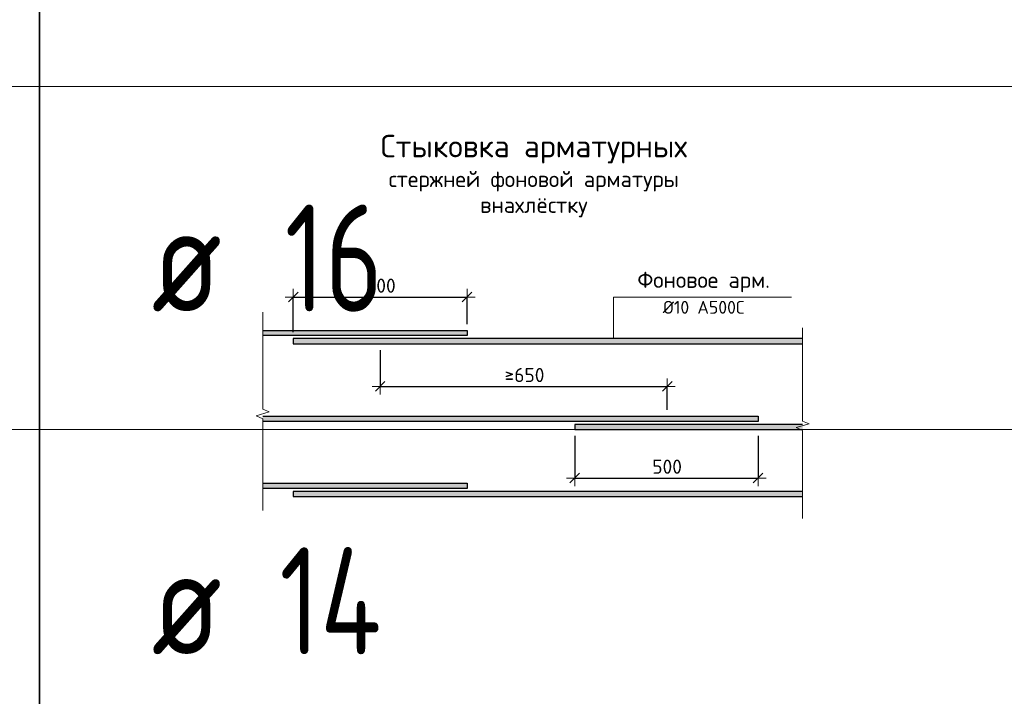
# Model space of a CAD drawing. Header units: metres. Extents: x -38 to 97, y -15 to 21.
# Tile 164 of 216: x 75.37 to 77.67, y 6.25 to 7.83. Entities that reach past the tile are written whole.
import ezdxf

# ---------------------------------------------------------------- set-up
doc = ezdxf.new("R2010")
doc.units = ezdxf.units.M
doc.header["$PDMODE"] = 65
for name, color, linetype, lineweight, true_color in [('XR$3$Арм.стержн.ниж.зоны Х', 7, 'Continuous', 35, 0xc600c6), ('XR$4$Арм.стержн.ниж.зоны Х', 7, 'Continuous', 35, 0xc600c6), ('XR$6$Арм.стержн.ниж.зоны Х', 7, 'Continuous', 35, 0xc600c6)]:
    doc.layers.add(name, color=color, linetype=linetype, lineweight=lineweight, true_color=true_color)
for name, color, linetype, lineweight in [('XR$3$Размерная линия_ общее', 7, 'Continuous', 13), ('XR$4$Размерная линия_ общее', 7, 'Continuous', 13), ('XR$6$Размерная линия_ общее', 7, 'Continuous', 13)]:
    doc.layers.add(name, color=color, linetype=linetype, lineweight=lineweight)
doc.styles.add('ISOCPEUR', font='txt')
doc.dimstyles.new('DIMSTYLE_33', dxfattribs={"dimtxt": 0.033, "dimasz": 0.0375, "dimexe": 0, "dimexo": 0, "dimgap": 0.0165, "dimtad": 2, "dimdec": 0, "dimlfac": 1000, "dimrnd": 1, "dimzin": 12, "dimdsep": 46, "dimtxsty": 'ISOCPEUR', "dimblk1": 'ALL_ML_STRICH', "dimblk2": 'ALL_ML_STRICH', "dimsah": 1, "dimcen": 0, "dimclrd": 7, "dimclre": 256, "dimclrt": 7, "dimadec": 0, "dimazin": 0, "dimtfac": 1, "dimtdec": 0, "dimtix": 1, "dimtmove": 2, "dimatfit": 3, "dimfxl": 0, "dimtzin": 0, "dimlwd": 0, "dimlwe": -3, "dimarcsym": 0})
doc.dimstyles.new('DIMSTYLE_6', dxfattribs={"dimtxt": 0.033, "dimasz": 0.0375, "dimexe": 0, "dimexo": 0, "dimgap": 0.0165, "dimtad": 2, "dimdec": 0, "dimlfac": 1000, "dimrnd": 1, "dimzin": 12, "dimdsep": 46, "dimtxsty": 'ISOCPEUR', "dimblk1": 'ALL_ML_STRICH', "dimblk2": 'ALL_ML_STRICH', "dimsah": 1, "dimcen": 0, "dimclrd": 7, "dimclre": 256, "dimclrt": 7, "dimadec": 0, "dimazin": 0, "dimtfac": 1, "dimtdec": 0, "dimtix": 1, "dimtmove": 2, "dimatfit": 3, "dimfxl": 0, "dimtzin": 0, "dimlwd": 0, "dimlwe": -3, "dimarcsym": 0})
doc.dimstyles.new('DIMSTYLE_7', dxfattribs={"dimtxt": 0.033, "dimasz": 0.0375, "dimexe": 0, "dimexo": 0, "dimgap": 0.0165, "dimtad": 2, "dimdec": 0, "dimlfac": 1000, "dimrnd": 1, "dimzin": 12, "dimdsep": 46, "dimtxsty": 'ISOCPEUR', "dimblk1": 'ALL_ML_STRICH', "dimblk2": 'ALL_ML_STRICH', "dimsah": 1, "dimcen": 0, "dimclrd": 7, "dimclre": 256, "dimclrt": 7, "dimadec": 0, "dimazin": 0, "dimtfac": 1, "dimtdec": 0, "dimtix": 1, "dimtmove": 2, "dimatfit": 3, "dimfxl": 0, "dimtzin": 0, "dimlwd": 0, "dimlwe": -3, "dimarcsym": 0})
doc.dimstyles.new('DIMSTYLE_8', dxfattribs={"dimtxt": 0.033, "dimasz": 0.0375, "dimexe": 0, "dimexo": 0, "dimgap": 0.0165, "dimtad": 2, "dimdec": 0, "dimlfac": 1000, "dimrnd": 1, "dimzin": 12, "dimdsep": 46, "dimtxsty": 'ISOCPEUR', "dimblk1": 'ALL_ML_STRICH', "dimblk2": 'ALL_ML_STRICH', "dimsah": 1, "dimcen": 0, "dimclrd": 7, "dimclre": 256, "dimclrt": 7, "dimadec": 0, "dimazin": 0, "dimtfac": 1, "dimtdec": 0, "dimtix": 1, "dimtmove": 2, "dimatfit": 3, "dimfxl": 0, "dimtzin": 0, "dimlwd": 0, "dimlwe": -3, "dimarcsym": 0})

# ---------------------------------------------------------------- blocks, each defined once
blk = doc.blocks.new('ALL_ML_STRICH')
at = {"color": 0, "linetype": 'ByBlock', "lineweight": -2}
for p, q in [((-1, 0), (0.5, 0)), ((-0.3, -0.3), (0.3, 0.3)), ((0, -0.5), (0, 0.5))]:
    blk.add_line(p, q, dxfattribs=at)
blk = doc.blocks.new('*D40')
at = {"layer": 'DEFPOINTS', "color": 7, "linetype": 'Continuous', "lineweight": 13, "transparency": 33554687}
for p in [(76.0122, 7.1808), (76.4182, 7.1027), (76.0122, 7.0837)]:
    blk.add_point(p, dxfattribs=at)
at = {"layer": 'XR$3$Размерная линия_ общее', "color": 253, "linetype": 'Continuous', "lineweight": -2, "true_color": 0xa0a0a0, "transparency": 33554687}
for p, q in [((76.0122, 7.0987), (76.0122, 7.1808)), ((76.4182, 7.1177), (76.4182, 7.1808))]:
    blk.add_line(p, q, dxfattribs=at)
at = {"layer": 'XR$3$Размерная линия_ общее', "color": 7, "linetype": 'Continuous', "lineweight": -2, "transparency": 33554687}
blk.add_line((76.0122, 7.1808), (76.4182, 7.1808), dxfattribs=at)
at = {"layer": 'XR$3$Размерная линия_ общее', "color": 7, "linetype": 'Continuous', "lineweight": 13, "transparency": 33554687, "xscale": 0.0375, "yscale": 0.0375, "zscale": 0.0375, "rotation": 180}
blk.add_blockref('ALL_ML_STRICH', (76.0122, 7.1808), dxfattribs=at)
at = {"layer": 'XR$3$Размерная линия_ общее', "color": 7, "linetype": 'Continuous', "lineweight": 13, "transparency": 33554687, "xscale": 0.0375, "yscale": 0.0375, "zscale": 0.0375}
blk.add_blockref('ALL_ML_STRICH', (76.4182, 7.1808), dxfattribs=at)
at = {"layer": 'XR$3$Размерная линия_ общее', "color": 7, "linetype": 'Continuous', "lineweight": 13, "transparency": 33554687, "insert": (76.1822, 7.2238), "char_height": 0.033, "width": 0.00165, "attachment_point": 1, "line_spacing_factor": 0.60241, "style": 'ISOCPEUR'}
blk.add_mtext('500', dxfattribs=at)
blk = doc.blocks.new('*D41')
at = {"layer": 'DEFPOINTS', "color": 7, "linetype": 'Continuous', "lineweight": 13, "transparency": 33554687}
for p in [(76.2152, 7.0717), (76.2152, 6.9723), (76.8852, 6.9027)]:
    blk.add_point(p, dxfattribs=at)
at = {"layer": 'XR$3$Размерная линия_ общее', "color": 253, "linetype": 'Continuous', "lineweight": -2, "true_color": 0xa0a0a0, "transparency": 33554687}
for p, q in [((76.2152, 7.0567), (76.2152, 6.9723)), ((76.8852, 6.9177), (76.8852, 6.9723))]:
    blk.add_line(p, q, dxfattribs=at)
at = {"layer": 'XR$3$Размерная линия_ общее', "color": 7, "linetype": 'Continuous', "lineweight": -2, "transparency": 33554687}
blk.add_line((76.2152, 6.9723), (76.8852, 6.9723), dxfattribs=at)
at = {"layer": 'XR$3$Размерная линия_ общее', "color": 7, "linetype": 'Continuous', "lineweight": 13, "transparency": 33554687, "xscale": 0.0375, "yscale": 0.0375, "zscale": 0.0375, "rotation": 180}
blk.add_blockref('ALL_ML_STRICH', (76.2152, 6.9723), dxfattribs=at)
at = {"layer": 'XR$3$Размерная линия_ общее', "color": 7, "linetype": 'Continuous', "lineweight": 13, "transparency": 33554687, "xscale": 0.0375, "yscale": 0.0375, "zscale": 0.0375}
blk.add_blockref('ALL_ML_STRICH', (76.8852, 6.9723), dxfattribs=at)
at = {"layer": 'XR$3$Размерная линия_ общее', "color": 7, "linetype": 'Continuous', "lineweight": 13, "transparency": 33554687, "insert": (76.5056, 7.0153), "char_height": 0.033, "width": 0.00165, "attachment_point": 1, "line_spacing_factor": 0.60241, "style": 'ISOCPEUR'}
blk.add_mtext('≥650', dxfattribs=at)
blk = doc.blocks.new('*D42')
at = {"layer": 'DEFPOINTS', "color": 7, "linetype": 'Continuous', "lineweight": 13, "transparency": 33554687}
for p in [(76.6692, 6.8717), (77.0972, 6.8717), (76.6692, 6.7584)]:
    blk.add_point(p, dxfattribs=at)
at = {"layer": 'XR$3$Размерная линия_ общее', "color": 253, "linetype": 'Continuous', "lineweight": -2, "true_color": 0xa0a0a0, "transparency": 33554687}
for p, q in [((76.6692, 6.8567), (76.6692, 6.7584)), ((77.0972, 6.8567), (77.0972, 6.7584))]:
    blk.add_line(p, q, dxfattribs=at)
at = {"layer": 'XR$3$Размерная линия_ общее', "color": 7, "linetype": 'Continuous', "lineweight": -2, "transparency": 33554687}
blk.add_line((76.6692, 6.7584), (77.0972, 6.7584), dxfattribs=at)
at = {"layer": 'XR$3$Размерная линия_ общее', "color": 7, "linetype": 'Continuous', "lineweight": 13, "transparency": 33554687, "xscale": 0.0375, "yscale": 0.0375, "zscale": 0.0375, "rotation": 180}
blk.add_blockref('ALL_ML_STRICH', (76.6692, 6.7584), dxfattribs=at)
at = {"layer": 'XR$3$Размерная линия_ общее', "color": 7, "linetype": 'Continuous', "lineweight": 13, "transparency": 33554687, "xscale": 0.0375, "yscale": 0.0375, "zscale": 0.0375}
blk.add_blockref('ALL_ML_STRICH', (77.0972, 6.7584), dxfattribs=at)
at = {"layer": 'XR$3$Размерная линия_ общее', "color": 7, "linetype": 'Continuous', "lineweight": 13, "transparency": 33554687, "insert": (76.8502, 6.8014), "char_height": 0.033, "width": 0.00165, "attachment_point": 1, "line_spacing_factor": 0.60241, "style": 'ISOCPEUR'}
blk.add_mtext('500', dxfattribs=at)
blk = doc.blocks.new('ЭЛЕМЕНТ_УЗОРА_1')
at = {"color": 7, "linetype": 'Continuous', "lineweight": 13, "transparency": 33554687}
blk.add_line((75.9412, 6.6827), (75.9412, 6.6827), dxfattribs=at)
blk.add_lwpolyline([(75.9412, 7.1452), (75.9412, 6.919), (75.9562, 6.9126), (75.9262, 6.9038), (75.9412, 6.8964), (75.9412, 6.6827)], dxfattribs=at)
blk = doc.blocks.new('ЭЛЕМЕНТ_УЗОРА_2')
at = {"color": 7, "linetype": 'Continuous', "lineweight": 13, "transparency": 33554687}
blk.add_line((77.2012, 6.6637), (77.2012, 6.6637), dxfattribs=at)
blk.add_lwpolyline([(77.2012, 7.1092), (77.2012, 6.8913), (77.2162, 6.8851), (77.1862, 6.8766), (77.2012, 6.8695), (77.2012, 6.6637)], dxfattribs=at)
blk = doc.blocks.new('*D253')
at = {"layer": 'DEFPOINTS', "color": 7, "linetype": 'Continuous', "lineweight": 13, "transparency": 33554687}
for p in [(76.0122, 7.1808), (76.4182, 7.1027), (76.0122, 7.0837)]:
    blk.add_point(p, dxfattribs=at)
at = {"layer": 'XR$4$Размерная линия_ общее', "color": 253, "linetype": 'Continuous', "lineweight": -2, "true_color": 0xa0a0a0, "transparency": 33554687}
for p, q in [((76.0122, 7.0987), (76.0122, 7.1808)), ((76.4182, 7.1177), (76.4182, 7.1808))]:
    blk.add_line(p, q, dxfattribs=at)
at = {"layer": 'XR$4$Размерная линия_ общее', "color": 7, "linetype": 'Continuous', "lineweight": -2, "transparency": 33554687}
blk.add_line((76.0122, 7.1808), (76.4182, 7.1808), dxfattribs=at)
at = {"layer": 'XR$4$Размерная линия_ общее', "color": 7, "linetype": 'Continuous', "lineweight": 13, "transparency": 33554687, "xscale": 0.0375, "yscale": 0.0375, "zscale": 0.0375, "rotation": 180}
blk.add_blockref('ALL_ML_STRICH', (76.0122, 7.1808), dxfattribs=at)
at = {"layer": 'XR$4$Размерная линия_ общее', "color": 7, "linetype": 'Continuous', "lineweight": 13, "transparency": 33554687, "xscale": 0.0375, "yscale": 0.0375, "zscale": 0.0375}
blk.add_blockref('ALL_ML_STRICH', (76.4182, 7.1808), dxfattribs=at)
at = {"layer": 'XR$4$Размерная линия_ общее', "color": 7, "linetype": 'Continuous', "lineweight": 13, "transparency": 33554687, "insert": (76.1822, 7.2238), "char_height": 0.033, "width": 0.00165, "attachment_point": 1, "line_spacing_factor": 0.60241, "style": 'ISOCPEUR'}
blk.add_mtext('500', dxfattribs=at)
blk = doc.blocks.new('*D254')
at = {"layer": 'DEFPOINTS', "color": 7, "linetype": 'Continuous', "lineweight": 13, "transparency": 33554687}
for p in [(76.2152, 7.0717), (76.2152, 6.9723), (76.8852, 6.9027)]:
    blk.add_point(p, dxfattribs=at)
at = {"layer": 'XR$4$Размерная линия_ общее', "color": 253, "linetype": 'Continuous', "lineweight": -2, "true_color": 0xa0a0a0, "transparency": 33554687}
for p, q in [((76.2152, 7.0567), (76.2152, 6.9723)), ((76.8852, 6.9177), (76.8852, 6.9723))]:
    blk.add_line(p, q, dxfattribs=at)
at = {"layer": 'XR$4$Размерная линия_ общее', "color": 7, "linetype": 'Continuous', "lineweight": -2, "transparency": 33554687}
blk.add_line((76.2152, 6.9723), (76.8852, 6.9723), dxfattribs=at)
at = {"layer": 'XR$4$Размерная линия_ общее', "color": 7, "linetype": 'Continuous', "lineweight": 13, "transparency": 33554687, "xscale": 0.0375, "yscale": 0.0375, "zscale": 0.0375, "rotation": 180}
blk.add_blockref('ALL_ML_STRICH', (76.2152, 6.9723), dxfattribs=at)
at = {"layer": 'XR$4$Размерная линия_ общее', "color": 7, "linetype": 'Continuous', "lineweight": 13, "transparency": 33554687, "xscale": 0.0375, "yscale": 0.0375, "zscale": 0.0375}
blk.add_blockref('ALL_ML_STRICH', (76.8852, 6.9723), dxfattribs=at)
at = {"layer": 'XR$4$Размерная линия_ общее', "color": 7, "linetype": 'Continuous', "lineweight": 13, "transparency": 33554687, "insert": (76.5056, 7.0153), "char_height": 0.033, "width": 0.00165, "attachment_point": 1, "line_spacing_factor": 0.60241, "style": 'ISOCPEUR'}
blk.add_mtext('≥650', dxfattribs=at)
blk = doc.blocks.new('*D255')
at = {"layer": 'DEFPOINTS', "color": 7, "linetype": 'Continuous', "lineweight": 13, "transparency": 33554687}
for p in [(76.6692, 6.8717), (77.0972, 6.8717), (76.6692, 6.7584)]:
    blk.add_point(p, dxfattribs=at)
at = {"layer": 'XR$4$Размерная линия_ общее', "color": 253, "linetype": 'Continuous', "lineweight": -2, "true_color": 0xa0a0a0, "transparency": 33554687}
for p, q in [((76.6692, 6.8567), (76.6692, 6.7584)), ((77.0972, 6.8567), (77.0972, 6.7584))]:
    blk.add_line(p, q, dxfattribs=at)
at = {"layer": 'XR$4$Размерная линия_ общее', "color": 7, "linetype": 'Continuous', "lineweight": -2, "transparency": 33554687}
blk.add_line((76.6692, 6.7584), (77.0972, 6.7584), dxfattribs=at)
at = {"layer": 'XR$4$Размерная линия_ общее', "color": 7, "linetype": 'Continuous', "lineweight": 13, "transparency": 33554687, "xscale": 0.0375, "yscale": 0.0375, "zscale": 0.0375, "rotation": 180}
blk.add_blockref('ALL_ML_STRICH', (76.6692, 6.7584), dxfattribs=at)
at = {"layer": 'XR$4$Размерная линия_ общее', "color": 7, "linetype": 'Continuous', "lineweight": 13, "transparency": 33554687, "xscale": 0.0375, "yscale": 0.0375, "zscale": 0.0375}
blk.add_blockref('ALL_ML_STRICH', (77.0972, 6.7584), dxfattribs=at)
at = {"layer": 'XR$4$Размерная линия_ общее', "color": 7, "linetype": 'Continuous', "lineweight": 13, "transparency": 33554687, "insert": (76.8502, 6.8014), "char_height": 0.033, "width": 0.00165, "attachment_point": 1, "line_spacing_factor": 0.60241, "style": 'ISOCPEUR'}
blk.add_mtext('500', dxfattribs=at)
blk = doc.blocks.new('ЭЛЕМЕНТ_УЗОРА_15')
at = {"color": 7, "linetype": 'Continuous', "lineweight": 13, "transparency": 33554687}
blk.add_line((75.9412, 6.6827), (75.9412, 6.6827), dxfattribs=at)
blk.add_lwpolyline([(75.9412, 7.1452), (75.9412, 6.919), (75.9562, 6.9126), (75.9262, 6.9038), (75.9412, 6.8964), (75.9412, 6.6827)], dxfattribs=at)
blk = doc.blocks.new('ЭЛЕМЕНТ_УЗОРА_16')
at = {"color": 7, "linetype": 'Continuous', "lineweight": 13, "transparency": 33554687}
blk.add_line((77.2012, 6.6637), (77.2012, 6.6637), dxfattribs=at)
blk.add_lwpolyline([(77.2012, 7.1092), (77.2012, 6.8913), (77.2162, 6.8851), (77.1862, 6.8766), (77.2012, 6.8695), (77.2012, 6.6637)], dxfattribs=at)
blk = doc.blocks.new('*D668')
at = {"layer": 'DEFPOINTS', "color": 7, "linetype": 'Continuous', "lineweight": 13, "transparency": 33554687}
for p in [(76.0122, 7.1808), (76.4182, 7.1027), (76.0122, 7.0837)]:
    blk.add_point(p, dxfattribs=at)
at = {"layer": 'XR$6$Размерная линия_ общее', "color": 253, "linetype": 'Continuous', "lineweight": -2, "true_color": 0xa0a0a0, "transparency": 33554687}
for p, q in [((76.0122, 7.0987), (76.0122, 7.1808)), ((76.4182, 7.1177), (76.4182, 7.1808))]:
    blk.add_line(p, q, dxfattribs=at)
at = {"layer": 'XR$6$Размерная линия_ общее', "color": 7, "linetype": 'Continuous', "lineweight": -2, "transparency": 33554687}
blk.add_line((76.0122, 7.1808), (76.4182, 7.1808), dxfattribs=at)
at = {"layer": 'XR$6$Размерная линия_ общее', "color": 7, "linetype": 'Continuous', "lineweight": 13, "transparency": 33554687, "xscale": 0.0375, "yscale": 0.0375, "zscale": 0.0375, "rotation": 180}
blk.add_blockref('ALL_ML_STRICH', (76.0122, 7.1808), dxfattribs=at)
at = {"layer": 'XR$6$Размерная линия_ общее', "color": 7, "linetype": 'Continuous', "lineweight": 13, "transparency": 33554687, "xscale": 0.0375, "yscale": 0.0375, "zscale": 0.0375}
blk.add_blockref('ALL_ML_STRICH', (76.4182, 7.1808), dxfattribs=at)
at = {"layer": 'XR$6$Размерная линия_ общее', "color": 7, "linetype": 'Continuous', "lineweight": 13, "transparency": 33554687, "insert": (76.1822, 7.2238), "char_height": 0.033, "width": 0.00165, "attachment_point": 1, "line_spacing_factor": 0.60241, "style": 'ISOCPEUR'}
blk.add_mtext('500', dxfattribs=at)
blk = doc.blocks.new('*D669')
at = {"layer": 'DEFPOINTS', "color": 7, "linetype": 'Continuous', "lineweight": 13, "transparency": 33554687}
for p in [(76.2152, 7.0717), (76.2152, 6.9723), (76.8852, 6.9027)]:
    blk.add_point(p, dxfattribs=at)
at = {"layer": 'XR$6$Размерная линия_ общее', "color": 253, "linetype": 'Continuous', "lineweight": -2, "true_color": 0xa0a0a0, "transparency": 33554687}
for p, q in [((76.2152, 7.0567), (76.2152, 6.9723)), ((76.8852, 6.9177), (76.8852, 6.9723))]:
    blk.add_line(p, q, dxfattribs=at)
at = {"layer": 'XR$6$Размерная линия_ общее', "color": 7, "linetype": 'Continuous', "lineweight": -2, "transparency": 33554687}
blk.add_line((76.2152, 6.9723), (76.8852, 6.9723), dxfattribs=at)
at = {"layer": 'XR$6$Размерная линия_ общее', "color": 7, "linetype": 'Continuous', "lineweight": 13, "transparency": 33554687, "xscale": 0.0375, "yscale": 0.0375, "zscale": 0.0375, "rotation": 180}
blk.add_blockref('ALL_ML_STRICH', (76.2152, 6.9723), dxfattribs=at)
at = {"layer": 'XR$6$Размерная линия_ общее', "color": 7, "linetype": 'Continuous', "lineweight": 13, "transparency": 33554687, "xscale": 0.0375, "yscale": 0.0375, "zscale": 0.0375}
blk.add_blockref('ALL_ML_STRICH', (76.8852, 6.9723), dxfattribs=at)
at = {"layer": 'XR$6$Размерная линия_ общее', "color": 7, "linetype": 'Continuous', "lineweight": 13, "transparency": 33554687, "insert": (76.5056, 7.0153), "char_height": 0.033, "width": 0.00165, "attachment_point": 1, "line_spacing_factor": 0.60241, "style": 'ISOCPEUR'}
blk.add_mtext('≥650', dxfattribs=at)
blk = doc.blocks.new('*D670')
at = {"layer": 'DEFPOINTS', "color": 7, "linetype": 'Continuous', "lineweight": 13, "transparency": 33554687}
for p in [(76.6692, 6.8717), (77.0972, 6.8717), (76.6692, 6.7584)]:
    blk.add_point(p, dxfattribs=at)
at = {"layer": 'XR$6$Размерная линия_ общее', "color": 253, "linetype": 'Continuous', "lineweight": -2, "true_color": 0xa0a0a0, "transparency": 33554687}
for p, q in [((76.6692, 6.8567), (76.6692, 6.7584)), ((77.0972, 6.8567), (77.0972, 6.7584))]:
    blk.add_line(p, q, dxfattribs=at)
at = {"layer": 'XR$6$Размерная линия_ общее', "color": 7, "linetype": 'Continuous', "lineweight": -2, "transparency": 33554687}
blk.add_line((76.6692, 6.7584), (77.0972, 6.7584), dxfattribs=at)
at = {"layer": 'XR$6$Размерная линия_ общее', "color": 7, "linetype": 'Continuous', "lineweight": 13, "transparency": 33554687, "xscale": 0.0375, "yscale": 0.0375, "zscale": 0.0375, "rotation": 180}
blk.add_blockref('ALL_ML_STRICH', (76.6692, 6.7584), dxfattribs=at)
at = {"layer": 'XR$6$Размерная линия_ общее', "color": 7, "linetype": 'Continuous', "lineweight": 13, "transparency": 33554687, "xscale": 0.0375, "yscale": 0.0375, "zscale": 0.0375}
blk.add_blockref('ALL_ML_STRICH', (77.0972, 6.7584), dxfattribs=at)
at = {"layer": 'XR$6$Размерная линия_ общее', "color": 7, "linetype": 'Continuous', "lineweight": 13, "transparency": 33554687, "insert": (76.8502, 6.8014), "char_height": 0.033, "width": 0.00165, "attachment_point": 1, "line_spacing_factor": 0.60241, "style": 'ISOCPEUR'}
blk.add_mtext('500', dxfattribs=at)
blk = doc.blocks.new('ЭЛЕМЕНТ_УЗОРА_28')
at = {"color": 7, "linetype": 'Continuous', "lineweight": 13, "transparency": 33554687}
blk.add_line((75.9412, 6.6827), (75.9412, 6.6827), dxfattribs=at)
blk.add_lwpolyline([(75.9412, 7.1452), (75.9412, 6.919), (75.9562, 6.9126), (75.9262, 6.9038), (75.9412, 6.8964), (75.9412, 6.6827)], dxfattribs=at)
blk = doc.blocks.new('ЭЛЕМЕНТ_УЗОРА_29')
at = {"color": 7, "linetype": 'Continuous', "lineweight": 13, "transparency": 33554687}
blk.add_line((77.2012, 6.6637), (77.2012, 6.6637), dxfattribs=at)
blk.add_lwpolyline([(77.2012, 7.1092), (77.2012, 6.8913), (77.2162, 6.8851), (77.1862, 6.8766), (77.2012, 6.8695), (77.2012, 6.6637)], dxfattribs=at)

msp = doc.modelspace()

# ---------------------------------------------------------------- hatches: boundary and pattern name
at = {"linetype": 'Continuous', "lineweight": 13, "true_color": 0xc8c8c8, "transparency": 33554687}
for points in [[(75.9412, 7.0907), (76.4182, 7.0907), (76.4182, 7.1027), (75.9412, 7.1027)], [(75.9412, 7.0907), (76.4182, 7.0907), (76.4182, 7.1027), (75.9412, 7.1027)], [(75.9412, 7.0907), (76.4182, 7.0907), (76.4182, 7.1027), (75.9412, 7.1027)], [(76.0122, 7.0837), (76.0122, 7.0717), (77.2012, 7.0717), (77.2012, 7.0837)], [(76.0122, 7.0837), (76.0122, 7.0717), (77.2012, 7.0717), (77.2012, 7.0837)], [(76.0122, 7.0837), (76.0122, 7.0717), (77.2012, 7.0717), (77.2012, 7.0837)], [(75.9412, 6.8907), (77.0972, 6.8907), (77.0972, 6.9027), (75.9412, 6.9027)], [(75.9412, 6.8907), (77.0972, 6.8907), (77.0972, 6.9027), (75.9412, 6.9027)], [(75.9412, 6.8907), (77.0972, 6.8907), (77.0972, 6.9027), (75.9412, 6.9027)], [(76.6692, 6.8837), (76.6692, 6.8717), (77.2012, 6.8717), (77.2012, 6.8837)], [(76.6692, 6.8837), (76.6692, 6.8717), (77.2012, 6.8717), (77.2012, 6.8837)], [(76.6692, 6.8837), (76.6692, 6.8717), (77.2012, 6.8717), (77.2012, 6.8837)], [(75.9412, 6.7341), (76.4182, 6.7341), (76.4182, 6.7461), (75.9412, 6.7461)], [(75.9412, 6.7341), (76.4182, 6.7341), (76.4182, 6.7461), (75.9412, 6.7461)], [(75.9412, 6.7341), (76.4182, 6.7341), (76.4182, 6.7461), (75.9412, 6.7461)], [(76.0122, 6.7271), (76.0122, 6.7151), (77.2012, 6.7151), (77.2012, 6.7271)], [(76.0122, 6.7271), (76.0122, 6.7151), (77.2012, 6.7151), (77.2012, 6.7271)], [(76.0122, 6.7271), (76.0122, 6.7151), (77.2012, 6.7151), (77.2012, 6.7271)]]:
    msp.add_hatch(color=9, dxfattribs=at).paths.add_polyline_path(points)

# ---------------------------------------------------------------- linework, layer by layer
at = {"color": 7, "linetype": 'Continuous', "lineweight": 35, "transparency": 33554687}
for p, q in [((75.4198, 8.4717), (75.4198, 7.6717)), ((75.4198, 7.6717), (75.4198, 6.8717)), ((75.4198, 6.8717), (75.4198, 6.0717))]:
    msp.add_line(p, q, dxfattribs=at)
at = {"color": 7, "linetype": 'Continuous', "lineweight": 13, "transparency": 33554687}
for p, q in [((86.4198, 7.6717), (67.9198, 7.6717)), ((86.4198, 6.8717), (67.9198, 6.8717))]:
    msp.add_line(p, q, dxfattribs=at)
msp.add_lwpolyline([(76.7597, 7.0837), (76.7597, 7.1808), (77.1752, 7.1808)], dxfattribs=at)
msp.add_lwpolyline([(76.7597, 7.0837), (76.7597, 7.1808), (77.1752, 7.1808)], dxfattribs=at)
msp.add_lwpolyline([(76.7597, 7.0837), (76.7597, 7.1808), (77.1752, 7.1808)], dxfattribs=at)
at = {"layer": 'XR$3$Арм.стержн.ниж.зоны Х', "color": 7, "linetype": 'Continuous', "lineweight": 25, "transparency": 33554687}
for points in [[(75.9412, 7.1027), (76.4182, 7.1027), (76.4182, 7.0907), (75.9412, 7.0907)], [(77.2012, 7.0837), (76.0122, 7.0837), (76.0122, 7.0717), (77.2012, 7.0717)], [(75.9412, 6.9027), (77.0972, 6.9027), (77.0972, 6.8907), (75.9412, 6.8907)], [(77.2012, 6.8837), (76.6692, 6.8837), (76.6692, 6.8717), (77.2012, 6.8717)], [(75.9412, 6.7461), (76.4182, 6.7461), (76.4182, 6.7341), (75.9412, 6.7341)], [(77.2012, 6.7271), (76.0122, 6.7271), (76.0122, 6.7151), (77.2012, 6.7151)]]:
    msp.add_lwpolyline(points, dxfattribs=at)
at = {"layer": 'XR$4$Арм.стержн.ниж.зоны Х', "color": 7, "linetype": 'Continuous', "lineweight": 25, "transparency": 33554687}
for points in [[(75.9412, 7.1027), (76.4182, 7.1027), (76.4182, 7.0907), (75.9412, 7.0907)], [(77.2012, 7.0837), (76.0122, 7.0837), (76.0122, 7.0717), (77.2012, 7.0717)], [(75.9412, 6.9027), (77.0972, 6.9027), (77.0972, 6.8907), (75.9412, 6.8907)], [(77.2012, 6.8837), (76.6692, 6.8837), (76.6692, 6.8717), (77.2012, 6.8717)], [(75.9412, 6.7461), (76.4182, 6.7461), (76.4182, 6.7341), (75.9412, 6.7341)], [(77.2012, 6.7271), (76.0122, 6.7271), (76.0122, 6.7151), (77.2012, 6.7151)]]:
    msp.add_lwpolyline(points, dxfattribs=at)
at = {"layer": 'XR$6$Арм.стержн.ниж.зоны Х', "color": 7, "linetype": 'Continuous', "lineweight": 25, "transparency": 33554687}
for points in [[(75.9412, 7.1027), (76.4182, 7.1027), (76.4182, 7.0907), (75.9412, 7.0907)], [(77.2012, 7.0837), (76.0122, 7.0837), (76.0122, 7.0717), (77.2012, 7.0717)], [(75.9412, 6.9027), (77.0972, 6.9027), (77.0972, 6.8907), (75.9412, 6.8907)], [(77.2012, 6.8837), (76.6692, 6.8837), (76.6692, 6.8717), (77.2012, 6.8717)], [(75.9412, 6.7461), (76.4182, 6.7461), (76.4182, 6.7341), (75.9412, 6.7341)], [(77.2012, 6.7271), (76.0122, 6.7271), (76.0122, 6.7151), (77.2012, 6.7151)]]:
    msp.add_lwpolyline(points, dxfattribs=at)

# ---------------------------------------------------------------- block references
at = {"color": 7, "linetype": 'Continuous', "lineweight": 13, "transparency": 33554687}
for name in ['ЭЛЕМЕНТ_УЗОРА_1', 'ЭЛЕМЕНТ_УЗОРА_15', 'ЭЛЕМЕНТ_УЗОРА_28', 'ЭЛЕМЕНТ_УЗОРА_2', 'ЭЛЕМЕНТ_УЗОРА_16', 'ЭЛЕМЕНТ_УЗОРА_29']:
    msp.add_blockref(name, (0, 0), dxfattribs=at)

# ---------------------------------------------------------------- texts
at = {"color": 7, "linetype": 'Continuous', "lineweight": 13, "transparency": 33554687, "attachment_point": 2}
for s, insert, char_height, width, line_spacing_factor in [('\\A1;{\\fISOCPEUR|i0|b0;\\H0.052500;\\W1.000000;\\C7;Стыковка арматурных}\\P{\\fISOCPEUR|i0|b0;\\H0.037500;\\W1.000000;\\C7;стержней фоновой арматуры}\\P{\\fISOCPEUR|i0|b0;\\H0.037500;\\W1.000000;\\C7;внахлёстку}\\P', (76.5737, 7.5592), 0.0525, 0.938044, 0.963855), ('\\A1;{\\fISOCPEUR|i0|b0;\\H0.052500;\\W1.000000;\\C7;Стыковка арматурных}\\P{\\fISOCPEUR|i0|b0;\\H0.037500;\\W1.000000;\\C7;стержней фоновой арматуры}\\P{\\fISOCPEUR|i0|b0;\\H0.037500;\\W1.000000;\\C7;внахлёстку}\\P', (76.5737, 7.5592), 0.0525, 0.938044, 0.963855), ('\\A1;{\\fISOCPEUR|i0|b0;\\H0.052500;\\W1.000000;\\C7;Стыковка арматурных}\\P{\\fISOCPEUR|i0|b0;\\H0.037500;\\W1.000000;\\C7;стержней фоновой арматуры}\\P{\\fISOCPEUR|i0|b0;\\H0.037500;\\W1.000000;\\C7;внахлёстку}\\P', (76.5737, 7.5592), 0.0525, 0.938044, 0.963855), ('\\A1;{\\fISOCPEUR|i0|b0;\\H0.037500;\\W1.000000;\\C7;Фоновое арм.}\\P{\\fISOCPEUR|i0|b0;\\H0.030000;\\W1.000000;\\C7;Ø10 А500С}\\P', (76.9702, 7.2396), 0.0375, 0.328781, 1.084337), ('\\A1;{\\fISOCPEUR|i0|b0;\\H0.037500;\\W1.000000;\\C7;Фоновое арм.}\\P{\\fISOCPEUR|i0|b0;\\H0.030000;\\W1.000000;\\C7;Ø10 А500С}\\P', (76.9702, 7.2396), 0.0375, 0.328781, 1.084337), ('\\A1;{\\fISOCPEUR|i0|b0;\\H0.037500;\\W1.000000;\\C7;Фоновое арм.}\\P{\\fISOCPEUR|i0|b0;\\H0.030000;\\W1.000000;\\C7;Ø10 А500С}\\P', (76.9702, 7.2396), 0.0375, 0.328781, 1.084337)]:
    msp.add_mtext(s, dxfattribs=dict(at, insert=insert, char_height=char_height, width=width, line_spacing_factor=line_spacing_factor))
at = {"color": 7, "linetype": 'Continuous', "lineweight": 35, "transparency": 33554687, "char_height": 0.25, "attachment_point": 7, "style": 'ISOCPEUR'}
for s, insert, width in [('\\W0.75;16', (75.9925, 7.1467), 0.393567), ('\\W0.82;ø', (75.6817, 7.1467), 0.327205), ('\\W0.76;14', (75.98, 6.3467), 0.420468), ('\\W0.82;ø', (75.6817, 6.3467), 0.327205)]:
    msp.add_mtext(s, dxfattribs=dict(at, insert=insert, width=width))

# ---------------------------------------------------------------- dimensions: what is measured, and where the dimension line sits
at = {"layer": 'XR$3$Размерная линия_ общее', "color": 7, "linetype": 'Continuous', "lineweight": 13, "transparency": 33554687}
for base, p1, p2, text, dimstyle, override, picture, middle in [((76.4182, 7.1808), (76.0122, 7.0987), (76.4182, 7.1177), '500', 'DIMSTYLE_6', {"dimpost": '<>', "dimclrd": 7, "dimclre": 253, "dimclrt": 7, "dimlwd": 0, "dimlwe": 65533}, '*D40', (76.2152, 7.1973)), ((76.8852, 6.9723), (76.2152, 7.0567), (76.8852, 6.9177), '≥650', 'DIMSTYLE_7', {"dimpost": '≥<>', "dimclrd": 7, "dimclre": 253, "dimclrt": 7, "dimlwd": 0, "dimlwe": 65533}, '*D41', (76.5502, 6.9888)), ((77.0972, 6.7584), (76.6692, 6.8567), (77.0972, 6.8567), '500', 'DIMSTYLE_8', {"dimpost": '<>', "dimclrd": 7, "dimclre": 253, "dimclrt": 7, "dimlwd": 0, "dimlwe": 65533}, '*D42', (76.8832, 6.7749))]:
    dim = msp.add_linear_dim(base=base, p1=p1, p2=p2, text=text, dimstyle=dimstyle, override=override, dxfattribs=at)
    dim.commit()
    dim.dimension.update_dxf_attribs({"geometry": picture, "text_midpoint": middle, "dimtype": 160})
at = {"layer": 'XR$4$Размерная линия_ общее', "color": 7, "linetype": 'Continuous', "lineweight": 13, "transparency": 33554687}
for base, p1, p2, text, dimstyle, override, picture, middle in [((76.4182, 7.1808), (76.0122, 7.0987), (76.4182, 7.1177), '500', 'DIMSTYLE_8', {"dimpost": '<>', "dimclrd": 7, "dimclre": 253, "dimclrt": 7, "dimlwd": 0, "dimlwe": 65533}, '*D253', (76.2152, 7.1973)), ((76.8852, 6.9723), (76.2152, 7.0567), (76.8852, 6.9177), '≥650', 'DIMSTYLE_33', {"dimpost": '≥<>', "dimclrd": 7, "dimclre": 253, "dimclrt": 7, "dimlwd": 0, "dimlwe": 65533}, '*D254', (76.5502, 6.9888)), ((77.0972, 6.7584), (76.6692, 6.8567), (77.0972, 6.8567), '500', 'DIMSTYLE_8', {"dimpost": '<>', "dimclrd": 7, "dimclre": 253, "dimclrt": 7, "dimlwd": 0, "dimlwe": 65533}, '*D255', (76.8832, 6.7749))]:
    dim = msp.add_linear_dim(base=base, p1=p1, p2=p2, text=text, dimstyle=dimstyle, override=override, dxfattribs=at)
    dim.commit()
    dim.dimension.update_dxf_attribs({"geometry": picture, "text_midpoint": middle, "dimtype": 160})
at = {"layer": 'XR$6$Размерная линия_ общее', "color": 7, "linetype": 'Continuous', "lineweight": 13, "transparency": 33554687}
for base, p1, p2, text, dimstyle, override, picture, middle in [((76.4182, 7.1808), (76.0122, 7.0987), (76.4182, 7.1177), '500', 'DIMSTYLE_8', {"dimpost": '<>', "dimclrd": 7, "dimclre": 253, "dimclrt": 7, "dimlwd": 0, "dimlwe": 65533}, '*D668', (76.2152, 7.1973)), ((76.8852, 6.9723), (76.2152, 7.0567), (76.8852, 6.9177), '≥650', 'DIMSTYLE_33', {"dimpost": '≥<>', "dimclrd": 7, "dimclre": 253, "dimclrt": 7, "dimlwd": 0, "dimlwe": 65533}, '*D669', (76.5502, 6.9888)), ((77.0972, 6.7584), (76.6692, 6.8567), (77.0972, 6.8567), '500', 'DIMSTYLE_8', {"dimpost": '<>', "dimclrd": 7, "dimclre": 253, "dimclrt": 7, "dimlwd": 0, "dimlwe": 65533}, '*D670', (76.8832, 6.7749))]:
    dim = msp.add_linear_dim(base=base, p1=p1, p2=p2, text=text, dimstyle=dimstyle, override=override, dxfattribs=at)
    dim.commit()
    dim.dimension.update_dxf_attribs({"geometry": picture, "text_midpoint": middle, "dimtype": 160})

doc.saveas('drawing.dxf')
